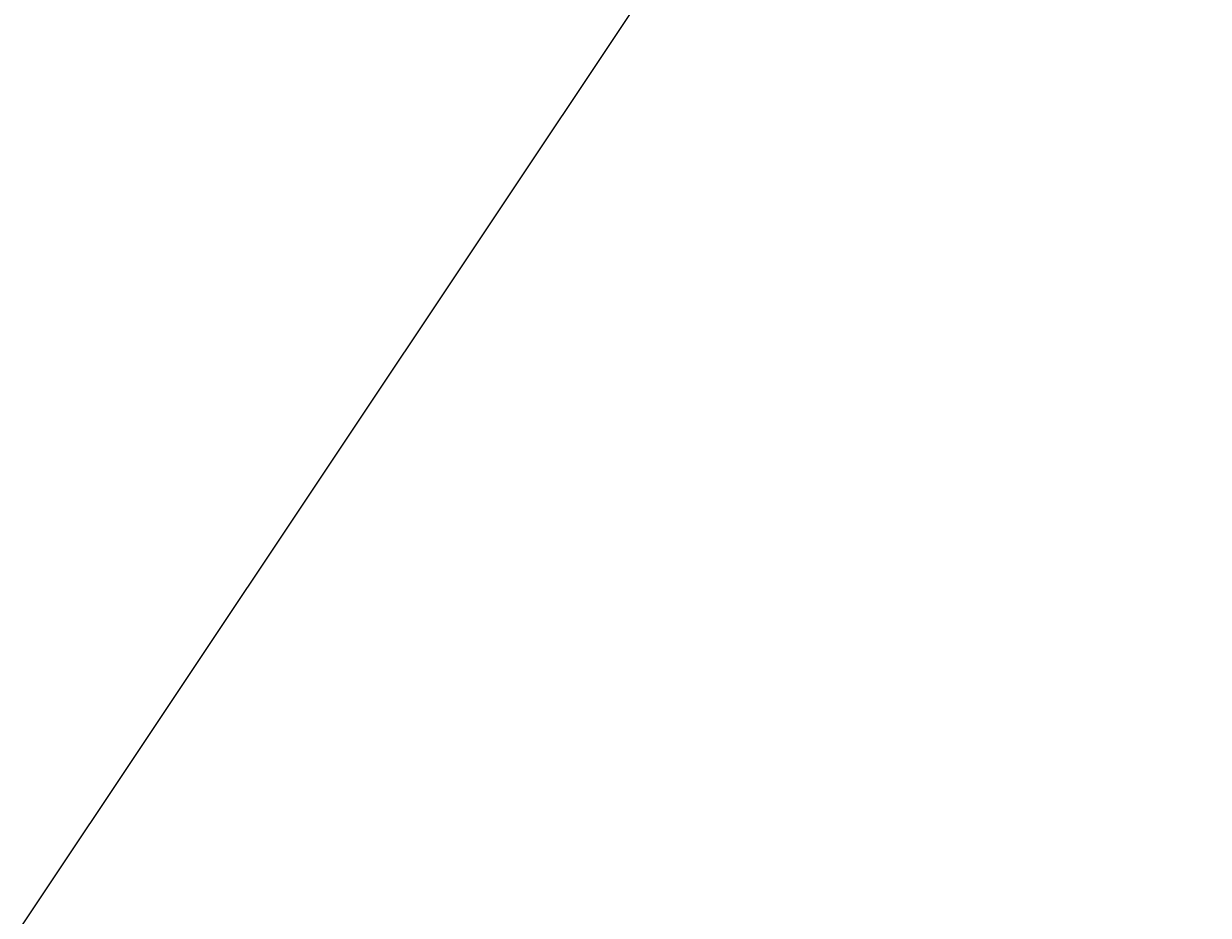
# Model space of a CAD drawing. Header units: metres. Extents: x 8431043 to 8456388, y 5766167 to 5771876.
# Tile 26 of 29: x 8433835 to 8434064, y 5770504 to 5770677. Entities that reach past the tile are written whole.
import ezdxf

# ---------------------------------------------------------------- set-up
doc = ezdxf.new("R2010")
doc.units = ezdxf.units.M
doc.layers.add('WYMIARY', color=253, linetype='Continuous', lineweight=13)
doc.styles.add('ISOCP', font='geniso.shx')
doc.styles.add('własny_500', font='isocp.shx', dxfattribs={"width": 0.9, "height": 1.2})
doc.dimstyles.new('kopia własny 500', dxfattribs={"dimtxt": 1.2, "dimasz": 0.8, "dimexe": 0.1795, "dimexo": 0.0625, "dimgap": 0.09, "dimtad": 3, "dimdec": 1, "dimzin": 0, "dimdsep": 46, "dimtxsty": 'własny_500', "dimblk": 'ARCHTICK', "dimcen": 0.09, "dimaunit": 2, "dimadec": 4, "dimazin": 0, "dimtfac": 1, "dimtdec": 1, "dimtofl": 0, "dimtmove": 2, "dimatfit": 3, "dimldrblk": 'ARCHTICK', "dimfxl": 1, "dimtolj": 1, "dimtzin": 0, "dimarcsym": 0})

# ---------------------------------------------------------------- blocks, each defined once
blk = doc.blocks.new('_ARCHTICK')
at = {"color": 0, "linetype": 'ByBlock', "const_width": 0.15}
blk.add_lwpolyline([(-0.5, -0.5), (0.5, 0.5)], dxfattribs=at)
blk = doc.blocks.new('*D74')
at = {"layer": 'Defpoints', "color": 0, "transparency": 16777216}
for p in [(8434749.83, 5771876.32), (8434750.94, 5771875.58), (8432377.71, 5768319.94)]:
    blk.add_point(p, dxfattribs=at)
at = {"layer": 'WYMIARY', "color": 0, "lineweight": -2, "transparency": 16777216}
blk.add_line((8432378.82, 5768319.2), (8434750.94, 5771875.58), dxfattribs=at)
at = {"layer": 'WYMIARY', "color": 0, "lineweight": -2, "transparency": 16777216, "xscale": 0.75, "yscale": 0.75, "zscale": 0.75}
for p, rotation in [((8434750.94, 5771875.58), 56.2965312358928), ((8432378.82, 5768319.2), 236.2965312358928)]:
    blk.add_blockref('_ARCHTICK', p, dxfattribs=dict(at, rotation=rotation))
at = {"layer": 'WYMIARY', "color": 0, "transparency": 16777216, "insert": (8433564.29, 5770097.78), "char_height": 1.25, "attachment_point": 5, "rotation": 56.2965, "style": 'ISOCP'}
blk.add_mtext('\\A1;4274.9', dxfattribs=at)

msp = doc.modelspace()

# ---------------------------------------------------------------- dimensions: what is measured, and where the dimension line sits
at = {"layer": 'WYMIARY', "color": 5}
dim = msp.add_aligned_dim(p1=(8432377.71, 5768319.94), p2=(8434749.83, 5771876.32), distance=-1.34, dimstyle='kopia własny 500', override={"dimtxt": 1.25, "dimasz": 0.75, "dimtxsty": 'ISOCP', "dimse1": 1, "dimse2": 1, "dimtmove": 1}, dxfattribs=at)
dim.commit()
dim.dimension.update_dxf_attribs({"geometry": '*D74', "text_midpoint": (8433564.29, 5770097.78)})

doc.saveas('drawing.dxf')
